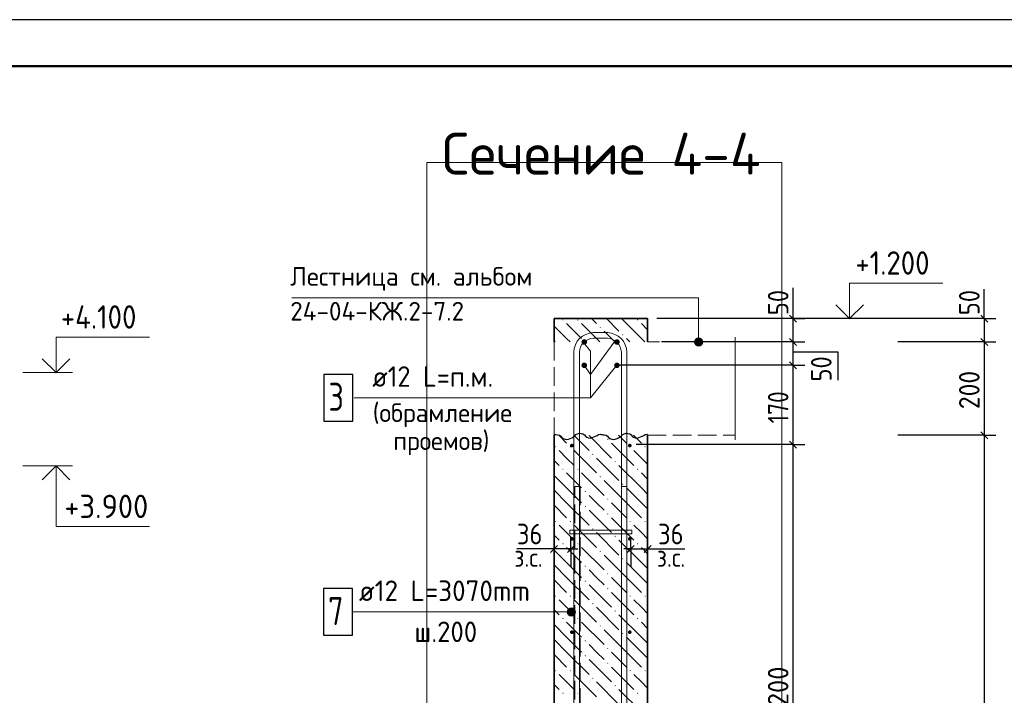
# Model space of a CAD drawing. Header units: millimetres. Extents: x 0 to 50400, y 0 to 35640.
# Tile 16 of 17: x 25754 to 38406, y 26951 to 35640. Entities that reach past the tile are written whole.
import ezdxf

# ---------------------------------------------------------------- set-up
doc = ezdxf.new("R2010")
doc.units = ezdxf.units.MM
doc.linetypes.add('______2', pattern=[324, 240, -84])
for name, color, linetype, lineweight in [('Standard', 7, 'Continuous', 25), ('Выпуски арматуры Г-обр.', 52, 'Continuous', 25), ('ЖБ Лестница', 52, 'Continuous', 25), ('ЖБ Стена верхний уровень', 7, 'Continuous', 35), ('Заголовок чертежа', 7, 'Continuous', 25), ('Позиционная метка линия выноска', 7, 'Continuous', 13), ('Позиционная метка номер позиции', 7, 'Continuous', 13), ('Примечания', 7, 'Continuous', 13)]:
    doc.layers.add(name, color=color, linetype=linetype, lineweight=lineweight)
doc.layers.add('Размерная выноска', color=7, linetype='Continuous')
for name, color, linetype, true_color in [('Стена обрамление Г-обр.', 7, 'Continuous', 0xa0a0a0), ('Стена обрамление П-обр.', 7, 'Continuous', 0xa0a0a0), ('Стена фоновая арматура У1', 7, '______2', 0xa0a0a0), ('Стена фоновая арматура Х1', 7, '______2', 0xa0a0a0), ('Стена фоновая затяжка С-обр.', 7, '______2', 0xa0a0a0)]:
    doc.layers.add(name, color=color, linetype=linetype, true_color=true_color)
doc.styles.add('ISOCPEUR', font='txt')

msp = doc.modelspace()

# ---------------------------------------------------------------- hatches: boundary and pattern name
at = {"layer": 'ЖБ Стена верхний уровень', "linetype": 'Continuous', "lineweight": 18, "transparency": 33554687}
for points in [[(32726, 31779), (32734, 31787), (32742, 31779), (32734, 31771)], [(32918, 31779), (32926, 31787), (32934, 31779), (32926, 31771)], [(33686, 31779), (33694, 31787), (33702, 31779), (33694, 31771)], [(33206, 31683), (33214, 31691), (33222, 31683), (33214, 31675)], [(33494, 31587), (33502, 31595), (33510, 31587), (33502, 31579)], [(33018, 31495), (33022, 31499), (33026, 31495)], [(33302, 30243), (33310, 30251), (33318, 30243), (33310, 30235)], [(32630, 30147), (32638, 30155), (32646, 30147), (32638, 30139)], [(32822, 30147), (32830, 30155), (32838, 30147), (32830, 30139)], [(33590, 30147), (33598, 30155), (33606, 30147), (33598, 30139)], [(33782, 30147), (33790, 30155), (33798, 30147), (33790, 30139)], [(33110, 30051), (33118, 30059), (33126, 30051), (33118, 30043)], [(32726, 29859), (32734, 29867), (32742, 29859), (32734, 29851)], [(32918, 29859), (32926, 29867), (32934, 29859), (32926, 29851)], [(33398, 29955), (33406, 29963), (33414, 29955), (33406, 29947)], [(33686, 29859), (33694, 29867), (33702, 29859), (33694, 29851)], [(33206, 29763), (33214, 29771), (33222, 29763), (33214, 29755)], [(33494, 29667), (33502, 29675), (33510, 29667), (33502, 29659)], [(33014, 29571), (33022, 29579), (33030, 29571), (33022, 29563)], [(33302, 29475), (33310, 29483), (33318, 29475), (33310, 29467)], [(33014, 29379), (33022, 29387), (33030, 29379), (33022, 29371)], [(33302, 29283), (33310, 29291), (33318, 29283), (33310, 29275)], [(32630, 29187), (32638, 29195), (32646, 29187), (32638, 29179)], [(32822, 29187), (32830, 29195), (32838, 29187), (32830, 29179)], [(33590, 29187), (33598, 29195), (33606, 29187), (33598, 29179)], [(33782, 29187), (33790, 29195), (33798, 29187), (33790, 29179)], [(33110, 29091), (33118, 29099), (33126, 29091), (33118, 29083)], [(33398, 28995), (33406, 29003), (33414, 28995), (33406, 28987)], [(32726, 28899), (32734, 28907), (32742, 28899), (32734, 28891)], [(32918, 28899), (32926, 28907), (32934, 28899), (32926, 28891)], [(33686, 28899), (33694, 28907), (33702, 28899), (33694, 28891)], [(33206, 28803), (33214, 28811), (33222, 28803), (33214, 28795)], [(33014, 28611), (33022, 28619), (33030, 28611), (33022, 28603)], [(33494, 28707), (33502, 28715), (33510, 28707), (33502, 28699)], [(33302, 28515), (33310, 28523), (33318, 28515), (33310, 28507)], [(33014, 28419), (33022, 28427), (33030, 28419), (33022, 28411)], [(32630, 28227), (32638, 28235), (32646, 28227), (32638, 28219)], [(32822, 28227), (32830, 28235), (32838, 28227), (32830, 28219)], [(33302, 28323), (33310, 28331), (33318, 28323), (33310, 28315)], [(33590, 28227), (33598, 28235), (33606, 28227), (33598, 28219)], [(33782, 28227), (33790, 28235), (33798, 28227), (33790, 28219)], [(33110, 28131), (33118, 28139), (33126, 28131), (33118, 28123)], [(33398, 28035), (33406, 28043), (33414, 28035), (33406, 28027)], [(32726, 27939), (32734, 27947), (32742, 27939), (32734, 27931)], [(32918, 27939), (32926, 27947), (32934, 27939), (32926, 27931)], [(33206, 27843), (33214, 27851), (33222, 27843), (33214, 27835)], [(33686, 27939), (33694, 27947), (33702, 27939), (33694, 27931)], [(33494, 27747), (33502, 27755), (33510, 27747), (33502, 27739)], [(33014, 27651), (33022, 27659), (33030, 27651), (33022, 27643)], [(33014, 27459), (33022, 27467), (33030, 27459), (33022, 27451)], [(33302, 27555), (33310, 27563), (33318, 27555), (33310, 27547)], [(33302, 27363), (33310, 27371), (33318, 27363), (33310, 27355)], [(32630, 27267), (32638, 27275), (32646, 27267), (32638, 27259)], [(32822, 27267), (32830, 27275), (32838, 27267), (32830, 27259)], [(33590, 27267), (33598, 27275), (33606, 27267), (33598, 27259)], [(33782, 27267), (33790, 27275), (33798, 27267), (33790, 27259)], [(33110, 27171), (33118, 27179), (33126, 27171), (33118, 27163)], [(33398, 27075), (33406, 27083), (33414, 27075), (33406, 27067)], [(32726, 26979), (32734, 26987), (32742, 26979), (32734, 26971)], [(32918, 26979), (32926, 26987), (32934, 26979), (32926, 26971)], [(33686, 26979), (33694, 26987), (33702, 26979), (33694, 26971)]]:
    msp.add_hatch(color=7, dxfattribs=at).paths.add_polyline_path(points, flags=16)
at = {"layer": 'Позиционная метка линия выноска', "linetype": 'Continuous', "lineweight": 13, "transparency": 33554687}
for points in [[(34424, 31495), (34532, 31495), (34524, 31522)], [(34424, 31495), (34524, 31522), (34431, 31522)], [(34431, 31522), (34524, 31522), (34505, 31542)], [(34431, 31522), (34505, 31542), (34451, 31542)], [(34451, 31542), (34505, 31542), (34478, 31549)], [(34431, 31468), (34532, 31495), (34424, 31495)], [(34431, 31468), (34524, 31468), (34532, 31495)], [(34451, 31449), (34524, 31468), (34431, 31468)], [(34451, 31449), (34505, 31449), (34524, 31468)], [(34505, 31449), (34451, 31449), (34478, 31441)], [(32796, 27996), (32796, 28050), (32789, 28023)], [(32796, 28050), (32816, 27977), (32816, 28070)], [(32796, 28050), (32796, 27996), (32816, 27977)], [(32816, 28070), (32843, 27969), (32843, 28077)], [(32816, 28070), (32816, 27977), (32843, 27969)], [(32843, 28077), (32843, 27969), (32870, 27977)], [(32843, 28077), (32870, 27977), (32870, 28070)], [(32870, 28070), (32870, 27977), (32889, 27996)], [(32870, 28070), (32889, 27996), (32889, 28050)], [(32889, 28050), (32889, 27996), (32897, 28023)]]:
    msp.add_hatch(color=7, dxfattribs=at).paths.add_polyline_path(points)
at = {"layer": 'Стена обрамление Г-обр.', "linetype": 'Continuous', "lineweight": 13, "transparency": 33554687}
for points in [[(33044, 31495), (33041, 31509), (33034, 31521), (33022, 31528), (33008, 31531), (32994, 31528), (32983, 31521), (32975, 31509), (32972, 31495), (32975, 31481), (32983, 31470), (32994, 31462), (33008, 31459), (33022, 31462), (33034, 31470), (33041, 31481)], [(33464, 31495), (33461, 31509), (33454, 31521), (33442, 31528), (33428, 31531), (33414, 31528), (33403, 31521), (33395, 31509), (33392, 31495), (33395, 31481), (33403, 31470), (33414, 31462), (33428, 31459), (33442, 31462), (33454, 31470), (33461, 31481)], [(33044, 31195), (33041, 31209), (33034, 31221), (33022, 31228), (33008, 31231), (32994, 31228), (32983, 31221), (32975, 31209), (32972, 31195), (32975, 31181), (32983, 31170), (32994, 31162), (33008, 31159), (33022, 31162), (33034, 31170), (33041, 31181)], [(33464, 31195), (33461, 31209), (33454, 31221), (33442, 31228), (33428, 31231), (33414, 31228), (33403, 31221), (33395, 31209), (33392, 31195), (33395, 31181), (33403, 31170), (33414, 31162), (33428, 31159), (33442, 31162), (33454, 31170), (33461, 31181)]]:
    msp.add_hatch(color=7, dxfattribs=at).paths.add_polyline_path(points)
at = {"layer": 'Стена фоновая арматура У1', "linetype": 'Continuous', "lineweight": 13, "transparency": 33554687}
for points in [[(32873, 30163), (32871, 30172), (32866, 30180), (32858, 30185), (32849, 30187), (32840, 30185), (32832, 30180), (32827, 30172), (32825, 30163), (32827, 30154), (32832, 30146), (32840, 30141), (32849, 30139), (32858, 30141), (32866, 30146), (32871, 30154)], [(32873, 30163), (32871, 30172), (32866, 30180), (32858, 30185), (32849, 30187), (32840, 30185), (32832, 30180), (32827, 30172), (32825, 30163), (32827, 30154), (32832, 30146), (32840, 30141), (32849, 30139), (32858, 30141), (32866, 30146), (32871, 30154)], [(33617, 30163), (33615, 30172), (33610, 30180), (33602, 30185), (33593, 30187), (33584, 30185), (33576, 30180), (33571, 30172), (33569, 30163), (33571, 30154), (33576, 30146), (33584, 30141), (33593, 30139), (33602, 30141), (33610, 30146), (33615, 30154)], [(33617, 30163), (33615, 30172), (33610, 30180), (33602, 30185), (33593, 30187), (33584, 30185), (33576, 30180), (33571, 30172), (33569, 30163), (33571, 30154), (33576, 30146), (33584, 30141), (33593, 30139), (33602, 30141), (33610, 30146), (33615, 30154)], [(32873, 28963), (32871, 28972), (32866, 28980), (32858, 28985), (32849, 28987), (32840, 28985), (32832, 28980), (32827, 28972), (32825, 28963), (32827, 28954), (32832, 28946), (32840, 28941), (32849, 28939), (32858, 28941), (32866, 28946), (32871, 28954)], [(33617, 28963), (33615, 28972), (33610, 28980), (33602, 28985), (33593, 28987), (33584, 28985), (33576, 28980), (33571, 28972), (33569, 28963), (33571, 28954), (33576, 28946), (33584, 28941), (33593, 28939), (33602, 28941), (33610, 28946), (33615, 28954)], [(32873, 27763), (32871, 27772), (32866, 27780), (32858, 27785), (32849, 27787), (32840, 27785), (32832, 27780), (32827, 27772), (32825, 27763), (32827, 27754), (32832, 27746), (32840, 27741), (32849, 27739), (32858, 27741), (32866, 27746), (32871, 27754)], [(33617, 27763), (33615, 27772), (33610, 27780), (33602, 27785), (33593, 27787), (33584, 27785), (33576, 27780), (33571, 27772), (33569, 27763), (33571, 27754), (33576, 27746), (33584, 27741), (33593, 27739), (33602, 27741), (33610, 27746), (33615, 27754)]]:
    msp.add_hatch(color=7, dxfattribs=at).paths.add_polyline_path(points)

# ---------------------------------------------------------------- linework, layer by layer
at = {"layer": 'Standard', "color": 7, "linetype": 'Continuous', "lineweight": -3, "transparency": 33554687}
for p, q in [((35692, 31795), (35692, 31885)), ((38148, 31795), (38148, 31885)), ((35692, 31795), (35542, 31795)), ((35692, 31795), (35842, 31795)), ((35692, 31795), (35692, 31795)), ((35692, 31495), (35692, 31795)), ((38148, 31795), (37998, 31795)), ((38148, 31795), (38298, 31795)), ((35692, 31495), (35542, 31495)), ((35692, 31495), (35842, 31495)), ((35692, 31195), (35692, 31495)), ((38148, 31495), (37998, 31495)), ((38148, 31495), (38298, 31495)), ((38148, 31495), (38148, 30295)), ((35692, 31195), (35542, 31195)), ((35692, 31195), (35842, 31195)), ((35692, 30175), (35692, 31195)), ((38148, 30295), (37998, 30295)), ((38148, 30295), (38298, 30295)), ((38148, 30295), (38148, 22435)), ((35692, 30175), (35542, 30175)), ((35692, 30175), (35842, 30175)), ((32621, 28833), (32621, 28983)), ((32837, 28833), (32837, 28983)), ((33605, 28833), (33605, 28983)), ((33821, 28833), (33821, 28983)), ((32621, 28833), (32531, 28833)), ((32621, 28833), (32621, 28683)), ((32621, 28833), (32621, 28833)), ((32837, 28833), (32621, 28833)), ((32837, 28833), (32837, 28683)), ((32837, 28833), (32837, 28608)), ((32837, 28833), (32927, 28833)), ((33605, 28833), (33515, 28833)), ((33605, 28833), (33605, 28683)), ((33605, 28833), (33605, 28608)), ((33605, 28833), (33821, 28833)), ((33821, 28833), (33821, 28683)), ((33821, 28833), (33821, 28833)), ((33821, 28833), (33911, 28833))]:
    msp.add_line(p, q, dxfattribs=at)
at = {"layer": 'Standard', "color": 7, "linetype": 'Continuous', "lineweight": 25, "transparency": 33554687}
for p, q in [((35737, 31750), (35647, 31840)), ((38103, 31840), (38193, 31750)), ((35737, 31450), (35647, 31540)), ((38103, 31540), (38193, 31450)), ((35737, 31150), (35647, 31240)), ((38103, 30340), (38193, 30250)), ((35737, 30130), (35647, 30220)), ((32666, 28878), (32576, 28788)), ((32882, 28878), (32792, 28788)), ((33560, 28788), (33650, 28878)), ((33776, 28788), (33866, 28878))]:
    msp.add_line(p, q, dxfattribs=at)
at = {"layer": 'Standard', "color": 7, "linetype": 'Continuous', "lineweight": 13, "transparency": 33554687}
for p, q in [((35990, 31795), (36626, 31795)), ((25795, 31101), (26431, 31101)), ((25795, 29901), (26431, 29901))]:
    msp.add_line(p, q, dxfattribs=at)
at = {"layer": 'Standard', "color": 7, "linetype": 'Continuous', "lineweight": 25, "transparency": 33554687}
msp.add_lwpolyline([(0, 0), (50400, 0), (50400, 35640), (0, 35640), (0, 0)], close=True, dxfattribs=at)
at = {"layer": 'Standard', "color": 7, "linetype": 'Continuous', "lineweight": 13, "transparency": 33554687}
for points in [[(50400, 35640), (0, 35640), (0, 0), (50400, 0), (50400, 35640)], [(36417, 31795), (36417, 32251), (37617, 32251)], [(26222, 31101), (26222, 31557), (27422, 31557)], [(26222, 29901), (26222, 29121), (27422, 29121)]]:
    msp.add_lwpolyline(points, dxfattribs=at)
at = {"layer": 'Standard', "color": 7, "linetype": 'Continuous', "lineweight": 50, "transparency": 33554687}
msp.add_lwpolyline([(2400, 35040), (49800, 35040), (49800, 600), (2400, 600), (2400, 35040)], close=True, dxfattribs=at)
at = {"layer": 'Standard', "color": 254, "linetype": 'Continuous', "lineweight": 13, "true_color": 0xc4c4ff, "transparency": 33554687}
msp.add_lwpolyline([(30987, 19853), (35548, 19853), (35548, 33802), (30987, 33802), (30987, 19853)], dxfattribs=at)
at = {"layer": 'Standard', "color": 7, "linetype": 'Continuous', "lineweight": 35, "transparency": 33554687}
for points in [[(36239, 31973), (36417, 31795), (36595, 31973)], [(26044, 31280), (26222, 31101), (26400, 31280)], [(26044, 29723), (26222, 29901), (26400, 29723)]]:
    msp.add_lwpolyline(points, dxfattribs=at)
at = {"layer": 'Standard', "color": 7, "linetype": 'Continuous', "lineweight": -3, "transparency": 33554687}
for points in [[(38148, 31795), (38127, 31795), (38127, 31795), (38127, 31795), (38127, 31795), (33941, 31795)], [(38148, 31795), (38148, 31723), (38148, 31723), (38148, 31495)], [(35692, 31495), (35671, 31495), (35671, 31495), (34001, 31495)], [(38148, 31495), (38127, 31495), (38127, 31495), (38127, 31495), (38127, 31495), (37036, 31495)], [(35692, 31195), (35671, 31195), (35671, 31195), (33428, 31195)], [(38148, 30295), (38127, 30295), (38127, 30295), (37036, 30295)], [(35692, 30175), (35671, 30175), (35671, 30175), (35671, 30175), (35671, 30175), (33674, 30175)], [(35692, 22975), (35692, 23115), (35692, 23115), (35692, 30175)]]:
    msp.add_lwpolyline(points, dxfattribs=at)
at = {"layer": 'Выпуски арматуры Г-обр.', "color": 251, "linetype": '______2', "lineweight": 13, "true_color": 0x656565, "transparency": 33554687}
msp.add_lwpolyline([(32957, 29635), (32957, 20417), (32885, 20417), (32885, 29635), (32957, 29635)], dxfattribs=at)
at = {"layer": 'ЖБ Лестница', "color": 253, "linetype": '______2', "lineweight": 18, "true_color": 0xa0a0a0, "transparency": 33554687}
for p, q in [((32621, 31495), (32621, 30295)), ((34948, 31495), (33821, 31495)), ((33821, 30295), (34948, 30295))]:
    msp.add_line(p, q, dxfattribs=at)
at = {"layer": 'ЖБ Стена верхний уровень', "color": 7, "linetype": 'Continuous', "lineweight": 35, "transparency": 33554687}
for p, q in [((32621, 31795), (32621, 31495)), ((33821, 31795), (32621, 31795)), ((33821, 31495), (33821, 31795)), ((32621, 30295), (32621, 22435)), ((33821, 22435), (33821, 30295))]:
    msp.add_line(p, q, dxfattribs=at)
at = {"layer": 'ЖБ Стена верхний уровень', "color": 9, "linetype": 'Continuous', "lineweight": 18, "true_color": 0xc7c7c7, "transparency": 33554687}
for p, q in [((33102, 31795), (33166, 31731)), ((33294, 31795), (33454, 31635)), ((33742, 31539), (33486, 31795)), ((32782, 31539), (32621, 31700)), ((32782, 31731), (32974, 31539)), ((32974, 31731), (33210, 31495)), ((33402, 31495), (33262, 31635)), ((33742, 31731), (33821, 31652)), ((32621, 31508), (32634, 31495)), ((32782, 31539), (32826, 31495)), ((33550, 31539), (33594, 31495)), ((33742, 31539), (33786, 31495)), ((32682, 30295), (32782, 30195)), ((32874, 30295), (33070, 30099)), ((33070, 30291), (33358, 30003)), ((33262, 30291), (33258, 30295)), ((33450, 30295), (33550, 30195)), ((33642, 30295), (33742, 30195)), ((33358, 30195), (33646, 29907)), ((32782, 30003), (32686, 30099)), ((32878, 29907), (32782, 30003)), ((32878, 30099), (33166, 29811)), ((33166, 30003), (33454, 29715)), ((33742, 30003), (33646, 30099)), ((33821, 29924), (33742, 30003)), ((32621, 29972), (32686, 29907)), ((33742, 29619), (33454, 29907)), ((32782, 29619), (32621, 29780)), ((32782, 29811), (32974, 29619)), ((32974, 29811), (33262, 29523)), ((33742, 29811), (33821, 29732)), ((32782, 29619), (32974, 29427)), ((33550, 29427), (33262, 29715)), ((33550, 29619), (33742, 29427)), ((33742, 29619), (33821, 29540)), ((32621, 29588), (32782, 29427)), ((33166, 29427), (33070, 29523)), ((32621, 29396), (32782, 29235)), ((32782, 29427), (33070, 29139)), ((33262, 29331), (33166, 29427)), ((33358, 29427), (33550, 29235)), ((33550, 29427), (33742, 29235)), ((33742, 29427), (33821, 29348)), ((33070, 29331), (33358, 29043)), ((33358, 29235), (33646, 28947)), ((32782, 29043), (32686, 29139)), ((32878, 29139), (33166, 28851)), ((33742, 29043), (33646, 29139)), ((32621, 29012), (32686, 28947)), ((32878, 28947), (32782, 29043)), ((33166, 29043), (33454, 28755)), ((33821, 28964), (33742, 29043)), ((32782, 28851), (32974, 28659)), ((32974, 28851), (33262, 28563)), ((33742, 28659), (33454, 28947)), ((33742, 28851), (33821, 28772)), ((32782, 28659), (32621, 28820)), ((33550, 28467), (33262, 28755)), ((32621, 28628), (32782, 28467)), ((32782, 28659), (32974, 28467)), ((33550, 28659), (33742, 28467)), ((33742, 28659), (33821, 28580)), ((33166, 28467), (33070, 28563)), ((32621, 28436), (32782, 28275)), ((32782, 28467), (33070, 28179)), ((33070, 28371), (33358, 28083)), ((33262, 28371), (33166, 28467)), ((33358, 28467), (33550, 28275)), ((33550, 28467), (33742, 28275)), ((33742, 28467), (33821, 28388)), ((33358, 28275), (33646, 27987)), ((32782, 28083), (32686, 28179)), ((32878, 28179), (33166, 27891)), ((33742, 28083), (33646, 28179)), ((32621, 28052), (32686, 27987)), ((32878, 27987), (32782, 28083)), ((33166, 28083), (33454, 27795)), ((33742, 27699), (33454, 27987)), ((33821, 28004), (33742, 28083)), ((32782, 27699), (32621, 27860)), ((32782, 27891), (32974, 27699)), ((32974, 27891), (33262, 27603)), ((33742, 27891), (33821, 27812)), ((33550, 27507), (33262, 27795)), ((32621, 27668), (32782, 27507)), ((32782, 27699), (32974, 27507)), ((33166, 27507), (33070, 27603)), ((33550, 27699), (33742, 27507)), ((33742, 27699), (33821, 27620)), ((32621, 27476), (32782, 27315)), ((32782, 27507), (33070, 27219)), ((33262, 27411), (33166, 27507)), ((33358, 27507), (33550, 27315)), ((33550, 27507), (33742, 27315)), ((33742, 27507), (33821, 27428)), ((33070, 27411), (33358, 27123)), ((32782, 27123), (32686, 27219)), ((32878, 27219), (33166, 26931)), ((33358, 27315), (33646, 27027)), ((33742, 27123), (33646, 27219)), ((32621, 27092), (32686, 27027)), ((32878, 27027), (32782, 27123)), ((33166, 27123), (33454, 26835)), ((33821, 27044), (33742, 27123)), ((33742, 26739), (33454, 27027))]:
    msp.add_line(p, q, dxfattribs=at)
at = {"layer": 'Позиционная метка линия выноска', "color": 7, "linetype": 'Continuous', "lineweight": 13, "transparency": 33554687}
for p, q in [((33088, 31078), (33404, 31510)), ((34478, 31549), (34478, 31549)), ((34424, 31495), (34424, 31495)), ((34478, 31441), (34478, 31441)), ((34532, 31495), (34532, 31495)), ((33008, 31195), (33088, 31078)), ((30029, 28023), (32843, 28023)), ((32789, 28023), (32789, 28023)), ((32843, 28077), (32843, 28077)), ((32843, 27969), (32843, 27969)), ((32897, 28023), (32897, 28023))]:
    msp.add_line(p, q, dxfattribs=at)
for points in [[(34478, 31495), (34478, 32062), (29250, 32062)], [(33088, 30778), (33088, 31378), (33000, 31488)], [(30052, 30778), (33088, 30778), (33428, 31195)]]:
    msp.add_lwpolyline(points, dxfattribs=at)
for centre in [(34478, 31495), (32843, 28023)]:
    msp.add_circle(centre, 54, dxfattribs=at)
at = {"layer": 'Примечания', "color": 7, "linetype": 'Continuous', "lineweight": 25, "transparency": 33554687}
msp.add_line((33821, 30306), (33821, 30306), dxfattribs=at)
for points in [[(32621, 30306), (32643, 30306), (32667, 30303), (32689, 30295), (32706, 30282), (32721, 30266), (32738, 30253), (32761, 30245), (32784, 30240), (32807, 30246), (32829, 30254), (32850, 30264), (32868, 30276), (32885, 30290), (32902, 30304), (32922, 30315), (32945, 30321), (32969, 30320), (32992, 30313), (33010, 30301), (33025, 30286), (33042, 30272), (33062, 30262), (33086, 30259), (33110, 30265), (33131, 30274), (33151, 30284), (33172, 30294), (33193, 30304), (33216, 30309), (33221, 30309)], [(33221, 30306), (33243, 30306), (33267, 30303), (33289, 30295), (33306, 30282), (33321, 30266), (33338, 30253), (33361, 30245), (33384, 30240), (33407, 30246), (33429, 30254), (33450, 30264), (33468, 30276), (33485, 30290), (33502, 30304), (33522, 30315), (33545, 30321), (33569, 30320), (33592, 30313), (33610, 30301), (33625, 30286), (33642, 30272), (33662, 30262), (33686, 30259), (33710, 30265), (33731, 30274), (33751, 30284), (33772, 30294), (33793, 30304), (33816, 30309), (33821, 30309)]]:
    msp.add_lwpolyline(points, dxfattribs=at)
at = {"layer": 'Размерная выноска', "color": 7, "linetype": 'Continuous', "lineweight": -3, "transparency": 33554687}
for p, q in [((35692, 31795), (35692, 32191)), ((38148, 31795), (38148, 32173)), ((35692, 31369), (36268, 31369)), ((36268, 31369), (36268, 31003)), ((32621, 28833), (32141, 28833)), ((33821, 28833), (34301, 28833))]:
    msp.add_line(p, q, dxfattribs=at)
at = {"layer": 'Размерная выноска', "color": 7, "linetype": 'Continuous', "lineweight": 13, "transparency": 33554687}
msp.add_line((34948, 31555), (34948, 30235), dxfattribs=at)
at = {"layer": 'Стена обрамление Г-обр.', "color": 7, "linetype": 'Continuous', "lineweight": 25, "transparency": 33554687}
msp.add_lwpolyline([(29662, 30478), (30034, 30478), (30034, 31078), (29662, 31078), (29662, 30478)], dxfattribs=at)
at = {"layer": 'Стена обрамление П-обр.', "color": 38, "linetype": 'Continuous', "lineweight": 13, "true_color": 0x5f1e0f, "transparency": 33554687}
for points in [[(32873, 22609), (32873, 31368), (32879, 31413), (32895, 31460), (32919, 31504), (32949, 31539), (32984, 31569), (33028, 31593), (33075, 31609), (33120, 31615), (33310, 31615), (33355, 31609), (33402, 31593), (33445, 31569), (33481, 31539), (33511, 31504), (33535, 31460), (33551, 31413), (33557, 31368), (33557, 22609)], [(33485, 22609), (33485, 31363), (33480, 31397), (33469, 31431), (33451, 31463), (33430, 31488), (33404, 31510), (33373, 31527), (33339, 31539), (33305, 31543), (33125, 31543), (33091, 31539), (33057, 31527), (33025, 31510), (33000, 31488), (32978, 31463), (32961, 31431), (32950, 31397), (32945, 31363), (32945, 22609)]]:
    msp.add_lwpolyline(points, dxfattribs=at)
at = {"layer": 'Стена обрамление П-обр.', "color": 7, "linetype": 'Continuous', "lineweight": 25, "transparency": 33554687}
msp.add_lwpolyline([(29657, 27723), (30029, 27723), (30029, 28323), (29657, 28323), (29657, 27723)], dxfattribs=at)
at = {"layer": 'Стена фоновая арматура Х1', "color": 7, "linetype": 'Continuous', "lineweight": 18, "transparency": 33554687}
msp.add_lwpolyline([(33485, 20417), (33485, 29635), (33557, 29635), (33557, 20417), (33485, 20417)], dxfattribs=at)
at = {"layer": 'Стена фоновая затяжка С-обр.', "color": 98, "linetype": 'Continuous', "lineweight": 13, "true_color": 0x005000, "transparency": 33554687}
msp.add_lwpolyline([(32822, 29074), (33620, 29074), (33620, 29026), (32822, 29026), (32822, 29074)], dxfattribs=at)
msp.add_lwpolyline([(32822, 29074), (33620, 29074), (33620, 29026), (32822, 29026), (32822, 29074)], dxfattribs=at)

# ---------------------------------------------------------------- texts
at = {"layer": 'Standard', "color": 7, "linetype": 'Continuous', "lineweight": 25, "transparency": 33554687, "attachment_point": 7, "style": 'ISOCPEUR'}
for s, insert, char_height, width in [('\\W0.90;+1.200', (36492, 32361), 300, 1214.13), ('\\W0.90;+4.100', (26282, 31667), 300, 1244.54), ('\\W0.95;+3.900', (26327, 29231), 300, 1281.43), ('\\W0.87;36', (32143, 28893), 264, 484.71), ('\\W0.87;36', (33956, 28893), 264, 484.72)]:
    msp.add_mtext(s, dxfattribs=dict(at, insert=insert, char_height=char_height, width=width))
at = {"layer": 'Standard', "color": 7, "linetype": 'Continuous', "lineweight": 25, "transparency": 33554687, "char_height": 264, "attachment_point": 7, "rotation": 90, "style": 'ISOCPEUR'}
for s, insert, width in [('\\W0.87;50', (35632, 31840), 484.73), ('\\W0.87;50', (38088, 31840), 484.73), ('\\W0.87;50', (36186, 30987), 484.73), ('\\W0.91;200', (38088, 30631), 674.38), ('\\W0.83;170', (35632, 30448), 610.29), ('\\W0.94;6х200=1200', (35632, 25691), 1918.46)]:
    msp.add_mtext(s, dxfattribs=dict(at, insert=insert, width=width))
at = {"layer": 'Standard', "color": 7, "linetype": 'Continuous', "lineweight": 18, "transparency": 33554687, "char_height": 240, "attachment_point": 7, "style": 'ISOCPEUR'}
for s, insert, width in [('\\W0.97;(обрамление', (30290, 30400), 1939.56), ('\\W0.96;проемов)', (30554, 30040), 1410.68), ('\\W0.90;з.с.', (32110, 28604), 551.93), ('\\W0.90;з.с.', (33942, 28604), 551.93)]:
    msp.add_mtext(s, dxfattribs=dict(at, insert=insert, width=width))
at = {"layer": 'Заголовок чертежа', "color": 7, "linetype": 'Continuous', "lineweight": 50, "transparency": 33554687, "insert": (31180, 33647), "char_height": 540, "width": 4472.38, "attachment_point": 7, "style": 'ISOCPEUR'}
msp.add_mtext('\\W0.97;Сечение 4-4', dxfattribs=at)
at = {"layer": 'Позиционная метка номер позиции', "color": 7, "linetype": 'Continuous', "lineweight": 18, "transparency": 33554687, "char_height": 240, "attachment_point": 7, "style": 'ISOCPEUR'}
for s, insert, width in [('\\W0.98;Лестница см. альбом', (29230, 32154), 3308.75), ('\\W0.98;24-04-КЖ.2-7.2', (29230, 31770), 2419.96)]:
    msp.add_mtext(s, dxfattribs=dict(at, insert=insert, width=width))
at = {"layer": 'Стена обрамление Г-обр.', "color": 7, "linetype": 'Continuous', "lineweight": 13, "transparency": 33554687, "attachment_point": 7, "style": 'ISOCPEUR'}
for s, insert, char_height, width in [('\\W0.94;ø12 L=п.м. ', (30284, 30919), 264, 1918.98), ('\\W0.78;3', (29722, 30610), 360, 391.69)]:
    msp.add_mtext(s, dxfattribs=dict(at, insert=insert, char_height=char_height, width=width))
at = {"layer": 'Стена обрамление П-обр.', "color": 7, "linetype": 'Continuous', "lineweight": 13, "transparency": 33554687, "attachment_point": 7, "style": 'ISOCPEUR'}
for s, insert, char_height, width in [('\\W0.96;ø12 L=3070mm ', (30113, 28164), 264, 2580.62), ('\\W0.78;7', (29717, 27855), 360, 391.69), ('\\W0.95;ш.200 ', (30826, 27636), 264, 1154.56)]:
    msp.add_mtext(s, dxfattribs=dict(at, insert=insert, char_height=char_height, width=width))

doc.saveas('drawing.dxf')
